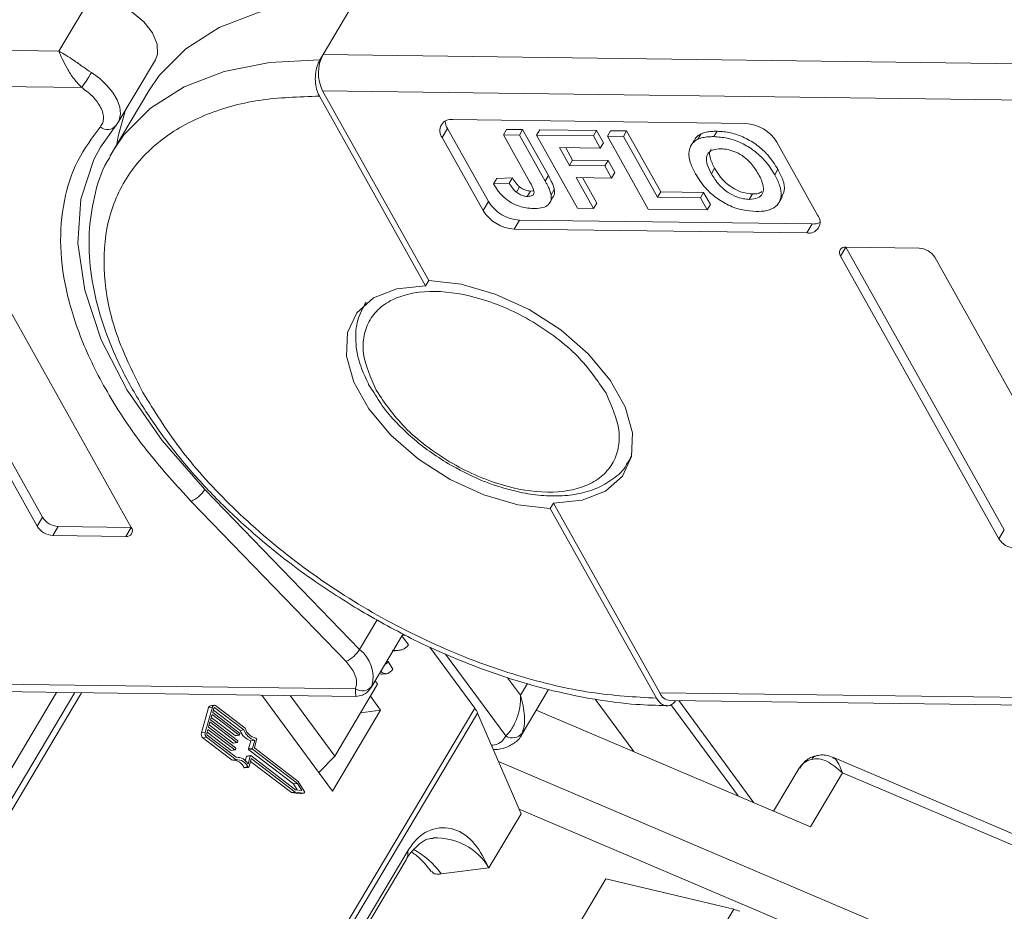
# Model space of a CAD drawing. Header units: millimetres. Extents: x 3104 to 4027, y -212 to 440.
# Tile 23 of 39: x 3516 to 3554, y 320 to 354. Entities that reach past the tile are written whole.
import ezdxf

# ---------------------------------------------------------------- set-up
doc = ezdxf.new("R2010")
doc.units = ezdxf.units.MM

msp = doc.modelspace()

# ---------------------------------------------------------------- linework, layer by layer
at = {"color": 7, "linetype": 'Continuous', "lineweight": 15}
for p, q in [((3518.83, 355.351), (3517.577, 353.246)), ((3527.896, 353.11), (3529.149, 355.215)), ((3517.577, 353.246), (3490.341, 353.605)), ((3527.771, 352.899), (3527.896, 353.11)), ((3555.132, 352.751), (3527.896, 353.11)), ((3519.885, 350.447), (3521.346, 352.903)), ((3490.323, 352.191), (3518.471, 351.82)), ((3521.091, 351.697), (3519.713, 349.381)), ((3531.9, 344.075), (3527.752, 351.485)), ((3527.877, 351.696), (3556.026, 351.325)), ((3532.025, 344.286), (3527.877, 351.696)), ((3519.2, 349.497), (3519.816, 350.352)), ((3519.885, 350.447), (3519.816, 350.352)), ((3544.395, 350.417), (3532.966, 350.568)), ((3532.548, 349.866), (3532.757, 350.217)), ((3532.548, 349.866), (3534.144, 347.016)), ((3532.757, 350.217), (3534.352, 347.367)), ((3535.06, 350.187), (3534.934, 349.976)), ((3534.934, 349.976), (3535.967, 348.131)), ((3535.562, 349.968), (3534.934, 349.976)), ((3535.06, 350.187), (3535.688, 350.178)), ((3535.562, 349.968), (3535.688, 350.178)), ((3536.568, 348.171), (3535.562, 349.968)), ((3535.688, 350.178), (3536.693, 348.382)), ((3536.232, 349.959), (3536.357, 350.169)), ((3536.232, 349.959), (3537.828, 347.109)), ((3538.451, 349.93), (3536.232, 349.959)), ((3536.357, 350.169), (3538.576, 350.14)), ((3538.451, 349.93), (3538.576, 350.14)), ((3538.717, 349.455), (3538.451, 349.93)), ((3538.576, 350.14), (3538.842, 349.665)), ((3538.995, 349.923), (3539.121, 350.133)), ((3538.995, 349.923), (3540.591, 347.073)), ((3539.623, 349.914), (3538.995, 349.923)), ((3539.121, 350.133), (3539.749, 350.125)), ((3539.623, 349.914), (3539.749, 350.125)), ((3540.953, 347.539), (3539.623, 349.914)), ((3539.749, 350.125), (3541.078, 347.75)), ((3542.657, 350.012), (3542.531, 349.801)), ((3543.282, 350.114), (3543.157, 349.904)), ((3537.126, 349.476), (3538.717, 349.455)), ((3537.515, 348.781), (3537.126, 349.476)), ((3537.371, 349.472), (3537.64, 348.992)), ((3538.717, 349.455), (3538.842, 349.665)), ((3542.39, 349.769), (3542.265, 349.559)), ((3547.206, 346.844), (3545.611, 349.694)), ((3519.569, 349.125), (3519.713, 349.381)), ((3537.515, 348.781), (3537.64, 348.992)), ((3538.896, 348.763), (3537.515, 348.781)), ((3537.64, 348.992), (3539.022, 348.974)), ((3538.896, 348.763), (3539.022, 348.974)), ((3539.162, 348.288), (3538.896, 348.763)), ((3539.022, 348.974), (3539.288, 348.499)), ((3536.693, 348.382), (3536.568, 348.171)), ((3539.162, 348.288), (3539.288, 348.499)), ((3543.183, 348.667), (3543.058, 348.456)), ((3545.656, 348.628), (3545.531, 348.418)), ((3534.553, 348.059), (3534.678, 348.269)), ((3535.161, 348.087), (3534.553, 348.059)), ((3534.678, 348.269), (3535.286, 348.298)), ((3535.286, 348.298), (3535.161, 348.087)), ((3535.569, 347.942), (3535.444, 347.732)), ((3537.781, 348.306), (3539.162, 348.288)), ((3538.456, 347.101), (3537.781, 348.306)), ((3538.026, 348.303), (3538.581, 347.311)), ((3535.994, 347.781), (3535.868, 347.57)), ((3535.994, 347.781), (3536.118, 347.794)), ((3536.925, 347.841), (3536.8, 347.63)), ((3540.953, 347.539), (3541.078, 347.75)), ((3541.078, 347.75), (3542.753, 347.728)), ((3542.628, 347.517), (3542.753, 347.728)), ((3542.753, 347.728), (3543.019, 347.253)), ((3544.661, 347.666), (3544.535, 347.456)), ((3534.144, 347.016), (3534.352, 347.367)), ((3536.713, 347.274), (3536.775, 347.379)), ((3536.783, 347.393), (3536.838, 347.485)), ((3538.456, 347.101), (3538.581, 347.311)), ((3542.628, 347.517), (3540.953, 347.539)), ((3542.894, 347.042), (3542.628, 347.517)), ((3542.894, 347.042), (3543.019, 347.253)), ((3545.698, 347.331), (3545.823, 347.541)), ((3537.828, 347.109), (3538.456, 347.101)), ((3540.591, 347.073), (3542.894, 347.042)), ((3535.359, 346.293), (3535.568, 346.644)), ((3535.568, 346.644), (3546.997, 346.493)), ((3546.997, 346.493), (3546.789, 346.142)), ((3510.758, 346.087), (3516.94, 335.043)), ((3535.359, 346.293), (3546.789, 346.142)), ((3510.549, 345.736), (3516.732, 334.693)), ((3520.405, 334.644), (3514.223, 345.688)), ((3548.104, 345.241), (3548.312, 345.592)), ((3548.104, 345.241), (3554.286, 334.197)), ((3551.17, 345.554), (3548.312, 345.592)), ((3548.312, 345.592), (3554.495, 334.548)), ((3557.96, 334.149), (3551.777, 345.192)), ((3532.025, 344.286), (3531.9, 344.075)), ((3539.823, 337.222), (3539.783, 337.157)), ((3539.823, 337.222), (3539.939, 337.417)), ((3529.318, 329.878), (3523.273, 336.129)), ((3522.748, 335.662), (3528.793, 329.412)), ((3536.766, 335.383), (3536.892, 335.594)), ((3540.915, 327.973), (3536.766, 335.383)), ((3541.04, 328.184), (3536.892, 335.594)), ((3516.732, 334.693), (3516.94, 335.043)), ((3517.339, 334.331), (3517.548, 334.682)), ((3517.548, 334.682), (3520.405, 334.644)), ((3520.405, 334.644), (3520.197, 334.293)), ((3554.286, 334.197), (3554.495, 334.548)), ((3517.339, 334.331), (3520.197, 334.293)), ((3530.008, 331.038), (3529.318, 329.878)), ((3529.77, 328.391), (3531.019, 330.491)), ((3530.971, 330.409), (3531.231, 330.056)), ((3530.987, 330.438), (3531.12, 330.436)), ((3532.067, 329.966), (3533.819, 327.584)), ((3530.757, 329.833), (3530.884, 329.85)), ((3530.894, 329.851), (3530.906, 329.853)), ((3535.026, 326.499), (3532.671, 329.7)), ((3528.793, 329.412), (3529.068, 329.049)), ((3530.437, 329.41), (3530.37, 329.401)), ((3530.437, 329.41), (3530.621, 329.112)), ((3530.222, 328.912), (3530.371, 328.932)), ((3535.609, 328.088), (3535.102, 328.776)), ((3529.155, 328.34), (3503.485, 328.679)), ((3503.89, 328.381), (3529.172, 328.047)), ((3528.355, 325.716), (3530.025, 328.522)), ((3530.025, 328.522), (3529.927, 328.656)), ((3535.881, 328.546), (3535.609, 328.088)), ((3518.196, 328.192), (3509.436, 313.474)), ((3509.586, 313.27), (3518.465, 328.188)), ((3511.569, 318.254), (3517.489, 328.201)), ((3525.507, 328.096), (3528.263, 324.349)), ((3528.355, 325.716), (3526.616, 328.081)), ((3530.142, 327.506), (3529.743, 328.048)), ((3535.627, 326.517), (3536.698, 328.317)), ((3566.709, 327.845), (3541.04, 328.184)), ((3533.819, 327.584), (3518.271, 301.461)), ((3523.425, 327.606), (3523.145, 326.617)), ((3523.574, 327.625), (3523.294, 326.637)), ((3523.425, 327.606), (3523.574, 327.625)), ((3523.642, 327.699), (3523.493, 327.679)), ((3523.632, 327.581), (3523.585, 327.416)), ((3523.673, 327.6), (3523.639, 327.596)), ((3524.806, 326.737), (3523.673, 327.6)), ((3524.848, 326.805), (3523.696, 327.683)), ((3540.026, 325.891), (3538.525, 327.931)), ((3541.444, 327.885), (3566.726, 327.552)), ((3541.477, 327.725), (3544.102, 324.156)), ((3544.718, 323.894), (3541.786, 327.881)), ((3518.394, 301.294), (3533.929, 327.395)), ((3523.562, 327.334), (3523.504, 327.128)), ((3523.531, 327.224), (3524.465, 326.513)), ((3524.615, 326.532), (3523.562, 327.334)), ((3523.585, 327.416), (3524.638, 326.615)), ((3523.612, 327.513), (3524.657, 326.717)), ((3528.263, 324.349), (3530.142, 327.506)), ((3530.142, 327.506), (3529.359, 327.403)), ((3533.929, 327.395), (3535.625, 323.46)), ((3536.218, 327.51), (3546.921, 322.957)), ((3523.48, 327.046), (3523.422, 326.84)), ((3523.422, 326.84), (3524.475, 326.038)), ((3523.449, 326.936), (3524.384, 326.224)), ((3524.533, 326.244), (3523.48, 327.046)), ((3523.504, 327.128), (3524.556, 326.326)), ((3523.294, 326.637), (3523.145, 326.617)), ((3523.197, 326.427), (3523.346, 326.447)), ((3523.197, 326.427), (3524.348, 325.55)), ((3523.346, 326.447), (3524.498, 325.57)), ((3523.399, 326.757), (3523.352, 326.593)), ((3523.367, 326.648), (3524.302, 325.936)), ((3523.369, 326.529), (3524.503, 325.666)), ((3524.451, 325.956), (3523.399, 326.757)), ((3524.465, 326.513), (3524.615, 326.532)), ((3524.474, 326.51), (3524.623, 326.53)), ((3524.647, 326.583), (3524.635, 326.542)), ((3524.657, 326.717), (3524.806, 326.737)), ((3535.627, 326.517), (3535.677, 326.619)), ((3524.384, 326.224), (3524.533, 326.244)), ((3524.393, 326.222), (3524.542, 326.241)), ((3524.565, 326.295), (3524.553, 326.254)), ((3525.076, 326.309), (3524.986, 325.991)), ((3525.076, 326.309), (3525.226, 326.329)), ((3525.135, 326.01), (3525.226, 326.329)), ((3525.301, 326.347), (3525.217, 326.049)), ((3524.302, 325.936), (3524.451, 325.956)), ((3524.311, 325.933), (3524.46, 325.953)), ((3524.483, 326.006), (3524.472, 325.965)), ((3524.905, 325.702), (3524.857, 325.533)), ((3524.905, 325.702), (3525.054, 325.722)), ((3525.065, 325.734), (3524.916, 325.715)), ((3524.964, 325.404), (3525.054, 325.722)), ((3524.986, 325.991), (3525.135, 326.01)), ((3524.995, 325.959), (3525.144, 325.979)), ((3524.995, 325.959), (3526.745, 324.626)), ((3525.074, 325.732), (3526.824, 324.399)), ((3526.894, 324.646), (3525.144, 325.979)), ((3526.929, 324.719), (3525.226, 326.017)), ((3527.731, 325.072), (3528.355, 325.716)), ((3575.807, 313.754), (3547.795, 325.671)), ((3524.348, 325.55), (3524.498, 325.57)), ((3524.952, 325.292), (3524.803, 325.272)), ((3524.832, 325.253), (3524.981, 325.273)), ((3525.004, 325.297), (3525.094, 325.616)), ((3525.063, 325.506), (3526.663, 324.288)), ((3525.094, 325.616), (3526.812, 324.308)), ((3560.295, 314.63), (3534.746, 325.499)), ((3546.482, 325.236), (3545.488, 323.567)), ((3546.921, 322.957), (3548.174, 325.062)), ((3548.174, 325.062), (3575.588, 313.399)), ((3526.745, 324.626), (3526.894, 324.646)), ((3526.745, 324.626), (3526.888, 324.39)), ((3527.064, 324.366), (3526.894, 324.646)), ((3527.16, 324.339), (3526.929, 324.719)), ((3526.663, 324.288), (3526.812, 324.308)), ((3526.663, 324.288), (3526.989, 324.244)), ((3526.812, 324.308), (3527.139, 324.263)), ((3526.824, 324.399), (3527.064, 324.366)), ((3527.139, 324.263), (3526.989, 324.244)), ((3526.989, 324.244), (3526.995, 324.244)), ((3526.995, 324.244), (3527.144, 324.263)), ((3535.625, 323.46), (3534.372, 321.355)), ((3560.797, 312.899), (3535.547, 323.64)), ((3531.206, 322.02), (3521.183, 305.182)), ((3521.113, 304.825), (3531.136, 321.663)), ((3532.507, 321.109), (3534.372, 321.355)), ((3537.689, 318.814), (3538.942, 320.919)), ((3538.942, 320.919), (3543.931, 319.732)), ((3543.931, 319.732), (3528.323, 293.509))]:
    msp.add_line(p, q, dxfattribs=at)
at = {"color": 7, "linetype": 'Continuous', "lineweight": 15, "flags": 128}
for points in [[(3518.83, 355.351), (3519.361, 355.278), (3519.917, 355.078), (3520.446, 354.77), (3520.898, 354.383), (3521.232, 353.954), (3521.415, 353.522), (3521.431, 353.127), (3521.346, 352.903)], [(3521.091, 351.697), (3521.498, 352.293), (3522.533, 353.337), (3523.844, 354.166), (3525.406, 354.763), (3527.186, 355.115), (3529.149, 355.215)], [(3519.713, 349.381), (3520.119, 349.977), (3521.154, 351.022), (3522.466, 351.851), (3524.028, 352.447), (3525.808, 352.799), (3527.771, 352.899)], [(3518.851, 352.404), (3519.175, 352.169), (3519.458, 351.906), (3519.688, 351.624), (3519.856, 351.337), (3519.956, 351.055), (3519.983, 350.79), (3519.935, 350.552), (3519.885, 350.447)], [(3520.183, 350.949), (3519.899, 349.922), (3519.847, 349.606)], [(3523.273, 336.129), (3521.608, 338.039), (3520.252, 340.003), (3519.237, 341.974), (3518.588, 343.905), (3518.319, 345.75), (3518.438, 347.466), (3518.941, 349.013), (3519.2, 349.497)], [(3532.025, 344.286), (3533.288, 344.144), (3534.618, 343.758), (3535.94, 343.149), (3537.175, 342.355), (3538.252, 341.42), (3539.109, 340.398), (3539.696, 339.351), (3539.978, 338.337), (3539.939, 337.417), (3539.582, 336.643), (3538.927, 336.061), (3538.013, 335.704), (3536.892, 335.594)], [(3536.766, 335.383), (3535.504, 335.525), (3534.173, 335.911), (3532.852, 336.52), (3531.617, 337.314), (3530.54, 338.25), (3529.683, 339.271), (3529.096, 340.318), (3528.814, 341.332), (3528.853, 342.252), (3529.21, 343.026), (3529.865, 343.608), (3530.779, 343.965), (3531.9, 344.075)], [(3539.953, 337.482), (3539.876, 337.317), (3539.823, 337.222)], [(3523.574, 327.625), (3523.582, 327.648), (3523.594, 327.668), (3523.608, 327.683), (3523.624, 327.693), (3523.642, 327.699), (3523.66, 327.699), (3523.678, 327.693), (3523.696, 327.683)], [(3523.673, 327.6), (3523.667, 327.604), (3523.661, 327.606), (3523.654, 327.606), (3523.649, 327.604), (3523.643, 327.6), (3523.639, 327.595), (3523.635, 327.589), (3523.632, 327.581)], [(3524.635, 326.542), (3524.633, 326.538), (3524.632, 326.535), (3524.629, 326.532), (3524.627, 326.531), (3524.624, 326.53), (3524.621, 326.53), (3524.617, 326.531), (3524.615, 326.532)], [(3524.553, 326.254), (3524.552, 326.25), (3524.55, 326.247), (3524.548, 326.244), (3524.545, 326.242), (3524.542, 326.241), (3524.539, 326.241), (3524.536, 326.242), (3524.533, 326.244)], [(3524.472, 325.965), (3524.47, 325.961), (3524.468, 325.958), (3524.466, 325.956), (3524.463, 325.954), (3524.46, 325.953), (3524.457, 325.953), (3524.454, 325.954), (3524.451, 325.956)], [(3525.054, 325.722), (3525.055, 325.726), (3525.057, 325.729), (3525.059, 325.732), (3525.062, 325.733), (3525.065, 325.734), (3525.068, 325.734), (3525.071, 325.733), (3525.074, 325.732)], [(3525.004, 325.297), (3525, 325.288), (3524.995, 325.28), (3524.988, 325.275), (3524.981, 325.273), (3524.973, 325.274), (3524.965, 325.277), (3524.958, 325.283), (3524.952, 325.292)], [(3527.16, 324.339), (3527.166, 324.327), (3527.169, 324.314), (3527.169, 324.301), (3527.167, 324.288), (3527.162, 324.277), (3527.156, 324.269), (3527.148, 324.264), (3527.139, 324.263)]]:
    msp.add_lwpolyline(points, dxfattribs=at)
at = {"color": 7, "linetype": 'Continuous', "lineweight": 15}
for centre, radius, start, end in [((3529.251, 352.385), 1.537, 151.8473, 206.6363), ((3511.365, 356.858), 8.711, 324.662, 329.248), ((3519.472, 350.61), 0.43, 229.8655, 323.2292), ((3532.89, 350.138), 0.437, 80.0385, 218.4558), ((3533.301, 350.548), 0.637, 183.5337, 211.3463), ((3544.305, 348.883), 1.537, 31.8473, 86.6363), ((3535.658, 348.178), 1.537, 211.8473, 266.6363), ((3535.449, 347.827), 1.537, 211.8473, 266.6363), ((3546.864, 346.572), 0.437, 260.0385, 38.4558), ((3547.029, 347.129), 0.637, 267.1403, 294.9461), ((3548.275, 345.377), 0.218, 80.0385, 218.4558), ((3551.125, 344.787), 0.768, 31.8473, 86.6363), ((3522.25, 336.752), 1.198, 294.5482, 328.6554), ((3517.593, 335.449), 0.768, 211.8473, 266.6363), ((3517.384, 335.098), 0.768, 211.8473, 266.6363), ((3520.234, 334.508), 0.218, 260.0385, 38.4558), ((3554.939, 334.603), 0.768, 211.8473, 266.6363), ((3528.295, 330.501), 1.198, 294.5482, 328.6554), ((3528.471, 328.796), 1.375, 345.4104, 51.9403), ((3529.42, 328.739), 0.478, 236.3841, 322.821), ((3541.485, 328.363), 0.48, 201.986, 265.1854), ((3523.513, 327.592), 0.0897, 102.8147, 170.9506), ((3533.042, 327.004), 0.97, 23.7642, 36.7295), ((3525.38, 326.958), 0.554, 196.0216, 258.5675), ((3523.324, 326.564), 0.187, 163.6063, 227.0882), ((3523.473, 326.584), 0.187, 163.6063, 227.0882), ((3523.412, 326.575), 0.0624, 163.6063, 227.0882), ((3524.473, 326.522), 0.0121, 230.5013, 275.8302), ((3524.617, 326.592), 0.0312, 343.6063, 47.0882), ((3525.271, 326.928), 0.649, 198.9809, 252.5902), ((3525.42, 326.948), 0.649, 198.9809, 252.5902), ((3525.252, 326.366), 0.0531, 339.0142, 69.5163), ((3535.285, 326.916), 0.491, 238.1654, 322.8257), ((3524.391, 326.234), 0.0121, 230.5013, 275.8302), ((3524.453, 326.015), 0.0312, 343.6063, 47.0882), ((3524.535, 326.304), 0.0312, 343.6063, 47.0882), ((3525.247, 326.04), 0.0312, 163.6063, 227.0882), ((3524.31, 325.945), 0.0121, 230.5013, 275.8302), ((3524.525, 325.17), 0.497, 28.1091, 92.5825), ((3524.919, 325.7), 0.015, 102.8147, 170.9506), ((3525.016, 325.982), 0.0312, 163.6063, 227.0882), ((3525.165, 326.002), 0.0312, 163.6063, 227.0882), ((3547.227, 325.448), 0.288, 106.831, 151.311), ((3524.373, 325.088), 0.468, 23.1872, 87.87), ((3524.533, 325.118), 0.453, 22.5602, 94.5342), ((3524.831, 325.283), 0.0298, 201.3509, 272.6958), ((3547.16, 324.803), 0.805, 103.3645, 147.4649), ((3532.296, 320.086), 2.433, 31.4489, 92.2669), ((3530.648, 321.944), 0.563, 330.0466, 7.7254), ((3530.031, 319.393), 3.013, 34.7276, 62.8019), ((3543.576, 318.261), 1.513, 66.813, 76.447)]:
    msp.add_arc(centre, radius, start, end, dxfattribs=at)
for points, knots in [([(3517.577, 353.246), (3517.761, 353.139), (3518.046, 352.974), (3518.496, 352.644), (3518.741, 352.479), (3518.851, 352.404)], [0, 0, 0, 0, 0.4984129, 0.772928, 1, 1, 1, 1]), ([(3518.471, 351.82), (3518.369, 351.929), (3518.152, 352.161), (3517.898, 352.571), (3517.699, 352.957), (3517.618, 353.149), (3517.577, 353.246)], [0, 0, 0, 0, 0.2343588, 0.4982155, 0.7484812, 1, 1, 1, 1]), ([(3527.752, 351.485), (3527.712, 351.573), (3527.631, 351.749), (3527.584, 352.083), (3527.599, 352.423), (3527.669, 352.705), (3527.742, 352.844), (3527.771, 352.899)], [0, 0, 0, 0, 0.2146939, 0.4293877, 0.6440816, 0.8587754, 1, 1, 1, 1]), ([(3520.863, 339.907), (3520.505, 340.623), (3519.768, 342.099), (3519.291, 344.28), (3519.354, 346.371), (3520.054, 348.227), (3521.352, 349.728), (3523.159, 350.781), (3525.303, 351.402), (3526.952, 351.458), (3527.752, 351.485)], [0, 0, 0, 0, 0.116516, 0.240011, 0.368641, 0.5, 0.631359, 0.759989, 0.883484, 1, 1, 1, 1]), ([(3519.182, 351.103), (3519.221, 351.024), (3519.298, 350.866), (3519.33, 350.643), (3519.305, 350.439), (3519.232, 350.334), (3519.195, 350.281)], [0, 0, 0, 0, 0.249897, 0.499995, 0.749897, 1, 1, 1, 1]), ([(3519.195, 350.281), (3518.881, 349.857), (3518.24, 348.993), (3517.729, 347.41), (3517.583, 345.624), (3517.863, 343.67), (3518.556, 341.623), (3519.636, 339.562), (3521.021, 337.552), (3522.179, 336.285), (3522.748, 335.662)], [0, 0, 0, 0, 0.11979, 0.243937, 0.371168, 0.5, 0.628832, 0.756063, 0.88021, 1, 1, 1, 1]), ([(3542.392, 349.768), (3542.401, 349.785), (3542.425, 349.83), (3542.482, 349.894), (3542.558, 349.962), (3542.624, 349.995), (3542.657, 350.012)], [0, 0, 0, 0, 0.1654146, 0.4361301, 0.7160271, 1, 1, 1, 1]), ([(3542.531, 349.801), (3542.562, 349.814), (3542.623, 349.84), (3542.724, 349.865), (3542.826, 349.885), (3542.932, 349.897), (3543.042, 349.904), (3543.119, 349.904), (3543.157, 349.904)], [0, 0, 0, 0, 0.173824, 0.348753, 0.509989, 0.671947, 0.83568, 1, 1, 1, 1]), ([(3542.657, 350.012), (3542.687, 350.024), (3542.748, 350.05), (3542.849, 350.076), (3542.951, 350.096), (3543.057, 350.108), (3543.167, 350.115), (3543.244, 350.115), (3543.282, 350.114)], [0, 0, 0, 0, 0.173824, 0.348753, 0.509989, 0.671947, 0.83568, 1, 1, 1, 1]), ([(3543.157, 349.904), (3543.327, 349.893), (3543.668, 349.871), (3544.226, 349.675), (3544.738, 349.366), (3545.207, 348.935), (3545.412, 348.608), (3545.531, 348.418)], [0, 0, 0, 0, 0.190951, 0.383806, 0.567202, 0.749158, 1, 1, 1, 1]), ([(3543.282, 350.114), (3543.452, 350.103), (3543.794, 350.081), (3544.352, 349.885), (3544.863, 349.576), (3545.332, 349.145), (3545.537, 348.818), (3545.656, 348.628)], [0, 0, 0, 0, 0.190951, 0.383806, 0.567202, 0.749158, 1, 1, 1, 1]), ([(3542.181, 349.168), (3542.181, 349.232), (3542.182, 349.361), (3542.233, 349.503), (3542.293, 349.61), (3542.356, 349.684), (3542.433, 349.751), (3542.498, 349.784), (3542.531, 349.801)], [0, 0, 0, 0, 0.234577, 0.474616, 0.602394, 0.731366, 0.864712, 1, 1, 1, 1]), ([(3519.568, 349.088), (3519.534, 349.036), (3519.233, 348.572), (3518.941, 347.579), (3518.72, 346.145), (3518.787, 344.661), (3519.099, 343.132), (3519.65, 341.58), (3520.421, 340.033), (3521.389, 338.516), (3522.522, 337.058), (3523.809, 335.66), (3525.104, 334.452), (3526.34, 333.439), (3527.696, 332.429), (3528.725, 331.786), (3529.367, 331.385)], [0, 0, 0, 0, 0.010805, 0.097338, 0.17754, 0.25823, 0.339001, 0.419453, 0.499309, 0.578247, 0.655827, 0.730865, 0.807685, 0.863287, 0.914684, 1, 1, 1, 1]), ([(3542.44, 348.446), (3542.421, 348.481), (3542.381, 348.553), (3542.33, 348.659), (3542.282, 348.766), (3542.238, 348.887), (3542.197, 349.023), (3542.186, 349.12), (3542.181, 349.168)], [0, 0, 0, 0, 0.144333, 0.288896, 0.43326, 0.578073, 0.787796, 1, 1, 1, 1]), ([(3543.431, 349.429), (3543.32, 349.422), (3543.12, 349.411), (3542.932, 349.278), (3542.845, 349.082), (3542.885, 348.796), (3542.996, 348.577), (3543.058, 348.456)], [0, 0, 0, 0, 0.206921, 0.375523, 0.544118, 0.748218, 1, 1, 1, 1]), ([(3543.183, 348.667), (3543.113, 348.81), (3542.999, 349.04), (3542.969, 349.307), (3543.033, 349.395), (3543.055, 349.425)], [0, 0, 0, 0, 0.518211, 0.836222, 1, 1, 1, 1]), ([(3544.895, 348.44), (3544.806, 348.584), (3544.663, 348.818), (3544.344, 349.118), (3544.027, 349.304), (3543.708, 349.411), (3543.522, 349.423), (3543.431, 349.429)], [0, 0, 0, 0, 0.30115, 0.485556, 0.671153, 0.838464, 1, 1, 1, 1]), ([(3536.693, 348.382), (3536.713, 348.346), (3536.752, 348.275), (3536.802, 348.176), (3536.845, 348.086), (3536.877, 348.003), (3536.908, 347.921), (3536.92, 347.868), (3536.925, 347.841)], [0, 0, 0, 0, 0.195253, 0.390637, 0.541833, 0.693381, 0.846202, 1, 1, 1, 1]), ([(3544.803, 346.981), (3544.633, 346.992), (3544.292, 347.014), (3543.734, 347.206), (3543.227, 347.512), (3542.762, 347.936), (3542.559, 348.258), (3542.44, 348.446)], [0, 0, 0, 0, 0.192376, 0.386627, 0.570921, 0.749918, 1, 1, 1, 1]), ([(3543.058, 348.456), (3543.148, 348.311), (3543.295, 348.074), (3543.627, 347.769), (3543.963, 347.575), (3544.282, 347.471), (3544.46, 347.46), (3544.535, 347.456)], [0, 0, 0, 0, 0.300079, 0.491507, 0.683928, 0.866896, 1, 1, 1, 1]), ([(3544.661, 347.666), (3544.535, 347.678), (3544.31, 347.699), (3543.96, 347.853), (3543.64, 348.068), (3543.373, 348.354), (3543.246, 348.564), (3543.183, 348.667)], [0, 0, 0, 0, 0.216564, 0.389208, 0.56147, 0.78467, 1, 1, 1, 1]), ([(3544.535, 347.456), (3544.653, 347.465), (3544.879, 347.482), (3545.06, 347.654), (3545.112, 347.897), (3545.037, 348.169), (3544.937, 348.361), (3544.895, 348.44)], [0, 0, 0, 0, 0.223014, 0.426715, 0.599743, 0.8345, 1, 1, 1, 1]), ([(3545.531, 348.418), (3545.604, 348.275), (3545.75, 347.987), (3545.812, 347.562), (3545.67, 347.223), (3545.341, 347.025), (3545.023, 346.982), (3544.836, 346.981), (3544.803, 346.981)], [0, 0, 0, 0, 0.191632, 0.384748, 0.597539, 0.779434, 0.95988, 1, 1, 1, 1]), ([(3545.656, 348.628), (3545.728, 348.486), (3545.871, 348.2), (3545.946, 347.811), (3545.843, 347.632), (3545.798, 347.555)], [0, 0, 0, 0, 0.361173, 0.725143, 1, 1, 1, 1]), ([(3536.094, 347.096), (3535.919, 347.11), (3535.647, 347.132), (3535.252, 347.31), (3534.947, 347.53), (3534.714, 347.792), (3534.602, 347.979), (3534.553, 348.059)], [0, 0, 0, 0, 0.294754, 0.457598, 0.620446, 0.836095, 1, 1, 1, 1]), ([(3535.161, 348.087), (3535.172, 348.069), (3535.193, 348.034), (3535.229, 347.98), (3535.266, 347.927), (3535.312, 347.867), (3535.367, 347.8), (3535.418, 347.755), (3535.444, 347.732)], [0, 0, 0, 0, 0.146273, 0.292648, 0.438947, 0.585584, 0.790322, 1, 1, 1, 1]), ([(3535.286, 348.298), (3535.297, 348.28), (3535.319, 348.244), (3535.354, 348.191), (3535.391, 348.138), (3535.437, 348.078), (3535.492, 348.011), (3535.543, 347.965), (3535.569, 347.942)], [0, 0, 0, 0, 0.146273, 0.292648, 0.438947, 0.585584, 0.790322, 1, 1, 1, 1]), ([(3535.569, 347.942), (3535.594, 347.924), (3535.644, 347.886), (3535.725, 347.841), (3535.807, 347.809), (3535.879, 347.791), (3535.941, 347.782), (3535.976, 347.781), (3535.994, 347.781)], [0, 0, 0, 0, 0.189934, 0.385839, 0.560405, 0.742121, 0.870181, 1, 1, 1, 1]), ([(3535.868, 347.57), (3535.922, 347.572), (3536.01, 347.575), (3536.1, 347.619), (3536.141, 347.686), (3536.115, 347.86), (3536.032, 348.013), (3535.967, 348.131)], [0, 0, 0, 0, 0.18477, 0.299721, 0.415218, 0.548197, 1, 1, 1, 1]), ([(3536.568, 348.171), (3536.588, 348.136), (3536.627, 348.064), (3536.677, 347.966), (3536.719, 347.875), (3536.752, 347.793), (3536.783, 347.71), (3536.794, 347.657), (3536.8, 347.63)], [0, 0, 0, 0, 0.195253, 0.390637, 0.541833, 0.693381, 0.846202, 1, 1, 1, 1]), ([(3535.444, 347.732), (3535.469, 347.713), (3535.519, 347.676), (3535.6, 347.631), (3535.682, 347.599), (3535.753, 347.581), (3535.816, 347.572), (3535.851, 347.571), (3535.868, 347.57)], [0, 0, 0, 0, 0.189934, 0.385839, 0.560405, 0.742121, 0.870181, 1, 1, 1, 1]), ([(3536.8, 347.63), (3536.803, 347.546), (3536.81, 347.376), (3536.66, 347.2), (3536.412, 347.104), (3536.203, 347.099), (3536.094, 347.096)], [0, 0, 0, 0, 0.249405, 0.499779, 0.737005, 1, 1, 1, 1]), ([(3536.925, 347.841), (3536.933, 347.754), (3536.944, 347.615), (3536.857, 347.527), (3536.824, 347.494)], [0, 0, 0, 0, 0.62647, 1, 1, 1, 1]), ([(3545.031, 347.758), (3544.986, 347.73), (3544.888, 347.671), (3544.741, 347.668), (3544.661, 347.666)], [0, 0, 0, 0, 0.4590381, 1, 1, 1, 1]), ([(3529.968, 339.999), (3529.752, 340.491), (3529.42, 341.248), (3529.469, 342.153), (3529.698, 342.773), (3530.132, 343.272), (3530.912, 343.732), (3532.212, 343.953), (3533.78, 343.694), (3535.09, 343.207), (3536.095, 342.688), (3537.025, 342.054), (3538.096, 341.134), (3538.613, 340.374), (3538.949, 339.881)], [0, 0, 0, 0, 0.119728, 0.18418, 0.25, 0.31582, 0.380272, 0.5, 0.619728, 0.68418, 0.75, 0.81582, 0.880272, 1, 1, 1, 1]), ([(3529.577, 343.445), (3529.452, 343.217), (3529.196, 342.75), (3529.14, 341.917), (3529.28, 341.083), (3529.534, 340.536), (3529.653, 340.279)], [0, 0, 0, 0, 0.252138, 0.516239, 0.773091, 1, 1, 1, 1]), ([(3529.653, 340.279), (3529.66, 340.262), (3529.7, 340.161), (3529.774, 340.062), (3529.836, 339.979)], [0, 0, 0, 0, 0.164732, 1, 1, 1, 1]), ([(3540.915, 327.973), (3540.072, 328.022), (3538.335, 328.123), (3535.459, 328.81), (3532.437, 329.927), (3529.427, 331.484), (3526.623, 333.387), (3524.201, 335.51), (3522.225, 337.711), (3521.308, 339.189), (3520.863, 339.907)], [0, 0, 0, 0, 0.116516, 0.240011, 0.368641, 0.5, 0.631359, 0.759989, 0.883484, 1, 1, 1, 1]), ([(3529.836, 339.979), (3529.971, 339.755), (3530.248, 339.296), (3530.799, 338.683), (3531.4, 338.115), (3532.045, 337.6), (3532.538, 337.289), (3532.787, 337.132)], [0, 0, 0, 0, 0.208868, 0.428909, 0.601569, 0.798491, 1, 1, 1, 1]), ([(3538.949, 339.881), (3539.165, 339.388), (3539.497, 338.631), (3539.448, 337.726), (3539.219, 337.107), (3538.785, 336.607), (3538.005, 336.148), (3536.705, 335.926), (3535.137, 336.186), (3533.827, 336.673), (3532.822, 337.191), (3531.892, 337.826), (3530.821, 338.746), (3530.304, 339.505), (3529.968, 339.999)], [0, 0, 0, 0, 0.119728, 0.18418, 0.25, 0.31582, 0.380272, 0.5, 0.619728, 0.68418, 0.75, 0.81582, 0.880272, 1, 1, 1, 1]), ([(3532.787, 337.132), (3533.196, 336.909), (3533.769, 336.597), (3534.641, 336.267), (3535.372, 336.049), (3536.215, 335.897), (3537.047, 335.852), (3537.847, 335.931), (3538.591, 336.145), (3539.229, 336.526), (3539.643, 336.875), (3539.755, 337.129), (3539.766, 337.154)], [0, 0, 0, 0, 0.152843, 0.214227, 0.314696, 0.416615, 0.523914, 0.634106, 0.747036, 0.863501, 0.986552, 1, 1, 1, 1]), ([(3529.367, 331.385), (3530.063, 330.991), (3531.041, 330.438), (3532.528, 329.745), (3533.803, 329.213), (3535.324, 328.682), (3536.904, 328.24), (3538.522, 327.912), (3540.01, 327.714), (3540.919, 327.697), (3541.312, 327.689)], [0, 0, 0, 0, 0.178286, 0.250354, 0.369384, 0.491916, 0.622288, 0.757119, 0.895134, 1, 1, 1, 1]), ([(3531.231, 330.056), (3531.203, 330.022), (3531.145, 329.955), (3531.03, 329.882), (3530.891, 329.845), (3530.741, 329.837), (3530.642, 329.839), (3530.595, 329.841)], [0, 0, 0, 0, 0.166425, 0.338072, 0.564146, 0.796084, 1, 1, 1, 1]), ([(3530.621, 329.821), (3530.651, 329.822), (3530.696, 329.823), (3530.741, 329.833), (3530.756, 329.836)], [0, 0, 0, 0, 0.659307, 1, 1, 1, 1]), ([(3530.621, 329.112), (3530.576, 329.059), (3530.503, 328.972), (3530.373, 328.921), (3530.254, 328.94), (3530.183, 328.997), (3530.147, 329.025)], [0, 0, 0, 0, 0.341843, 0.559994, 0.779263, 1, 1, 1, 1]), ([(3530.306, 329.3), (3530.313, 329.301), (3530.343, 329.303), (3530.388, 329.345), (3530.421, 329.388), (3530.437, 329.41)], [0, 0, 0, 0, 0.133146, 0.5661798, 1, 1, 1, 1]), ([(3530.097, 328.942), (3530.122, 328.929), (3530.163, 328.906), (3530.204, 328.916), (3530.221, 328.92)], [0, 0, 0, 0, 0.587105, 1, 1, 1, 1]), ([(3529.173, 328.048), (3529.173, 328.057), (3529.174, 328.073), (3529.161, 328.255), (3529.155, 328.34)], [0, 0, 0, 0, 0.529584, 1, 1, 1, 1]), ([(3529.174, 328.047), (3529.262, 328.055), (3529.408, 328.069), (3529.618, 328.191), (3529.709, 328.31), (3529.758, 328.373)], [0, 0, 0, 0, 0.411753, 0.687601, 1, 1, 1, 1]), ([(3535.026, 326.499), (3535.099, 326.572), (3535.254, 326.727), (3535.456, 327.131), (3535.591, 327.602), (3535.603, 327.926), (3535.609, 328.088)], [0, 0, 0, 0, 0.23435, 0.498195, 0.748869, 1, 1, 1, 1]), ([(3535.609, 328.088), (3535.677, 327.813), (3535.783, 327.386), (3535.756, 326.886), (3535.701, 326.702), (3535.677, 326.619)], [0, 0, 0, 0, 0.498413, 0.772928, 1, 1, 1, 1]), ([(3541.664, 327.883), (3541.634, 327.842), (3541.552, 327.732), (3541.383, 327.664), (3541.188, 327.684), (3541.025, 327.8), (3540.946, 327.924), (3540.915, 327.973)], [0, 0, 0, 0, 0.137735, 0.373469, 0.609202, 0.844936, 1, 1, 1, 1]), ([(3534.469, 326.143), (3534.51, 326.145), (3534.677, 326.152), (3534.889, 326.269), (3534.981, 326.423), (3535.026, 326.499)], [0, 0, 0, 0, 0.142722, 0.582056, 1, 1, 1, 1]), ([(3534.54, 325.978), (3534.563, 325.976), (3534.735, 325.963), (3535.039, 326.034), (3535.411, 326.231), (3535.658, 326.491), (3535.689, 326.681), (3535.696, 326.726)], [0, 0, 0, 0, 0.043845, 0.318343, 0.608757, 0.90692, 1, 1, 1, 1]), ([(3547.148, 325.717), (3547.127, 325.714), (3546.961, 325.687), (3546.712, 325.542), (3546.568, 325.333), (3546.505, 325.242)], [0, 0, 0, 0, 0.072449, 0.592894, 1, 1, 1, 1]), ([(3547.779, 325.678), (3547.692, 325.707), (3547.555, 325.753), (3547.331, 325.764), (3547.207, 325.737), (3547.143, 325.724)], [0, 0, 0, 0, 0.458351, 0.719255, 1, 1, 1, 1]), ([(3547.787, 325.651), (3547.816, 325.643), (3547.908, 325.619), (3548.036, 325.413), (3548.128, 325.179), (3548.174, 325.062)], [0, 0, 0, 0, 0.195408, 0.597338, 1, 1, 1, 1]), ([(3548.174, 325.062), (3547.976, 325.229), (3547.669, 325.488), (3547.264, 325.627), (3547.064, 325.599), (3546.974, 325.586)], [0, 0, 0, 0, 0.498413, 0.772928, 1, 1, 1, 1]), ([(3534.372, 321.355), (3534.2, 321.684), (3533.824, 322.402), (3533.022, 322.951), (3532.219, 322.935), (3531.591, 322.567), (3531.319, 322.18), (3531.206, 322.02)], [0, 0, 0, 0, 0.219162, 0.479166, 0.735489, 0.890617, 1, 1, 1, 1]), ([(3531.136, 321.664), (3531.137, 321.665), (3531.224, 321.845), (3531.441, 322.092), (3531.758, 322.373), (3531.997, 322.496), (3532.146, 322.496), (3532.194, 322.496)], [0, 0, 0, 0, 0.001599, 0.264452, 0.540463, 0.850163, 1, 1, 1, 1]), ([(3531.353, 321.962), (3531.471, 321.882), (3531.733, 321.707), (3531.979, 321.382), (3532.114, 321.203)], [0, 0, 0, 0, 0.4509318, 1, 1, 1, 1]), ([(3532.136, 321.22), (3532.147, 321.2), (3532.187, 321.133), (3532.323, 321.097), (3532.455, 321.106), (3532.507, 321.109)], [0, 0, 0, 0, 0.204997, 0.684551, 1, 1, 1, 1])]:
    msp.add_open_spline(points, degree=3, knots=knots, dxfattribs=at)
for points in [[(3518.471, 351.82), (3518.62, 351.712), (3518.918, 351.498), (3519.094, 351.235), (3519.182, 351.103)], [(3529.068, 329.049), (3529.127, 328.918), (3529.245, 328.656), (3529.185, 328.446), (3529.155, 328.34)]]:
    msp.add_open_spline(points, degree=3, dxfattribs=at)

doc.saveas('drawing.dxf')
